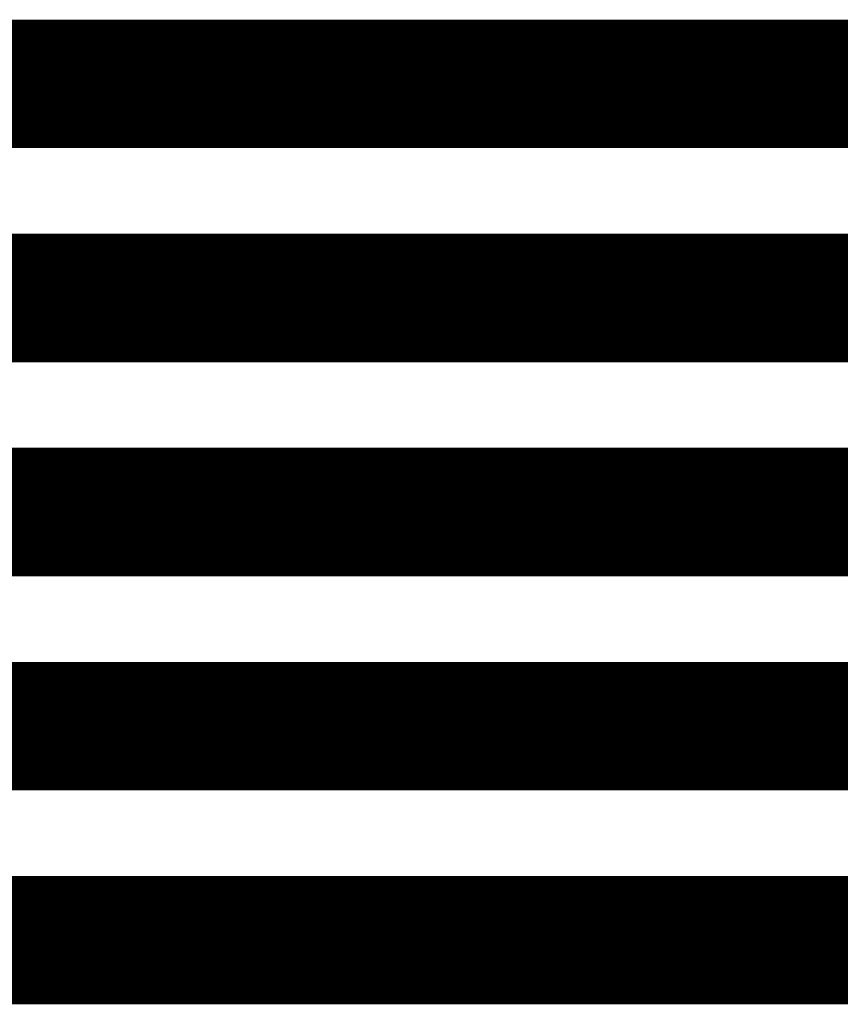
# Model space of a CAD drawing. Header units: millimetres. Extents: x -8 to 125, y -6 to 113.
# Tile 37 of 142: x 52.89 to 54.81, y 48.34 to 50.64. Entities that reach past the tile are written whole.
import ezdxf

# ---------------------------------------------------------------- set-up
doc = ezdxf.new("R2010")
doc.units = ezdxf.units.MM
doc.layers.add('Top Layer', color=7, linetype='Continuous', true_color=0xff0000)

msp = doc.modelspace()

# ---------------------------------------------------------------- linework, layer by layer
at = {"layer": 'Top Layer', "const_width": 0.3}
for points in [[(55.6962, 50.4902), (43.7267, 50.4902)], [(55.6962, 49.9901), (42.7028, 49.9901)], [(55.6962, 49.4902), (41.9154, 49.4902)], [(55.6962, 48.9901), (40.9174, 48.9901)], [(55.6962, 48.4902), (39.8847, 48.4902)]]:
    msp.add_lwpolyline(points, dxfattribs=at)

doc.saveas('drawing.dxf')
